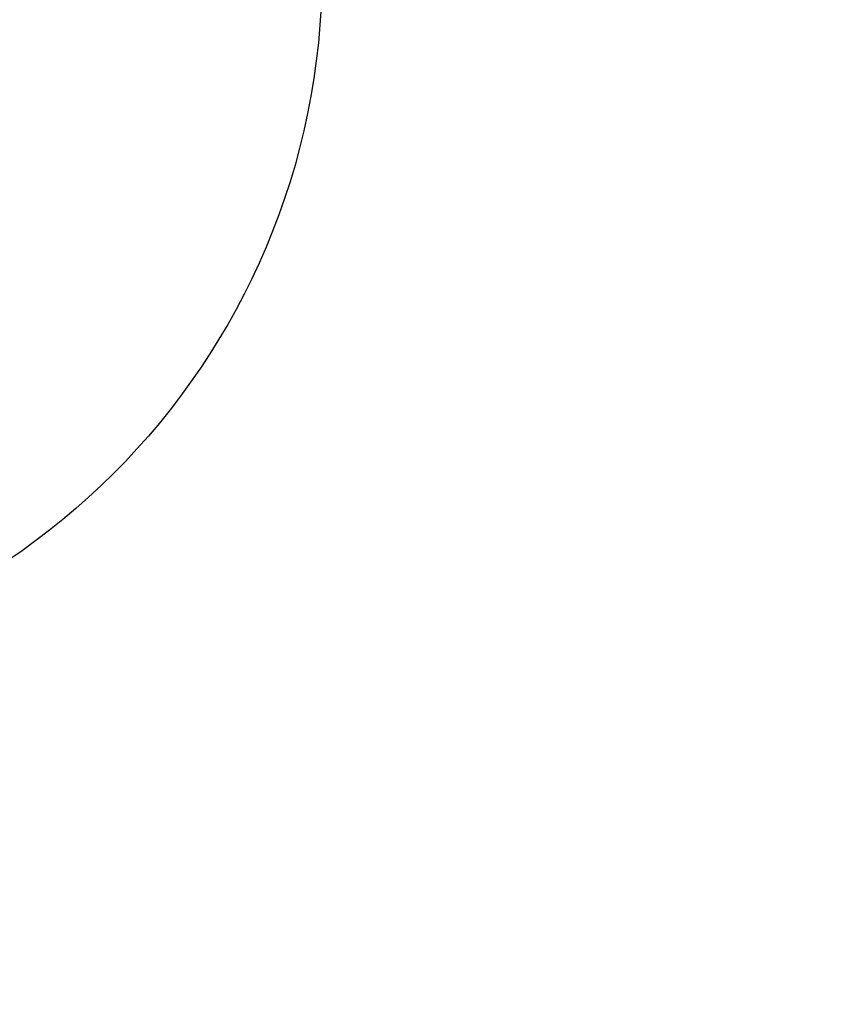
# Model space of a CAD drawing. Header units: millimetres. Extents: x 90 to 358, y 74 to 282.
# Tile 146 of 256: x 177.855 to 178.172, y 263.554 to 263.934. Entities that reach past the tile are written whole.
import ezdxf

# ---------------------------------------------------------------- set-up
doc = ezdxf.new("R2010")
doc.units = ezdxf.units.MM
doc.header["$LTSCALE"] = 23.1
doc.layers.add('20_ALL_FEATURES', color=7, linetype='CONTINUOUS')

msp = doc.modelspace()

# ---------------------------------------------------------------- linework, layer by layer
at = {"layer": '20_ALL_FEATURES'}
msp.add_circle((177.69667, 263.95352), 0.275, dxfattribs=at)
msp.add_arc((176.44411, 264.68399), 3.50773, 192.46437, 347.53566, dxfattribs=at)
for points, knots in [([(178.01273, 262.39931), (178.13461, 262.4736), (178.36875, 262.64312), (178.67839, 262.95111), (178.9394, 263.30775), (179.14307, 263.70195), (179.28363, 264.12415), (179.35696, 264.56542), (179.35987, 265.01629), (179.29262, 265.46439), (179.15746, 265.89907), (178.95594, 266.31094), (178.77996, 266.56289), (178.68233, 266.68156)], [0, 0, 0, 0, 0.087277, 0.175903, 0.266012, 0.356403, 0.446128, 0.537009, 0.628785, 0.720679, 0.812992, 0.906037, 1, 1, 1, 1]), ([(178.68273, 266.68113), (178.77777, 266.56528), (178.95094, 266.31865), (179.15133, 265.91359), (179.28834, 265.48223), (179.35847, 265.03446), (179.35852, 264.58156), (179.28683, 264.13646), (179.14637, 263.70973), (178.94151, 263.31142), (178.67902, 262.95201), (178.36851, 262.6431), (178.13439, 262.47327), (178.01275, 262.39932)], [0, 0, 0, 0, 0.091641, 0.183461, 0.275352, 0.367356, 0.45956, 0.551171, 0.641894, 0.733173, 0.823979, 0.912941, 1, 1, 1, 1]), ([(173.06911, 263.63842), (173.12308, 263.46169), (173.25942, 263.11556), (173.5415, 262.63465), (173.89413, 262.20376), (174.30802, 261.83322), (174.77432, 261.53321), (175.28176, 261.3083), (175.81844, 261.16311), (176.37213, 261.10304), (176.92815, 261.13105), (177.47186, 261.24476), (177.99093, 261.43926), (178.47357, 261.71045), (178.90824, 262.05484), (179.28584, 262.4632), (179.5969, 262.9266), (179.75427, 263.26469), (179.81911, 263.43863)], [0, 0, 0, 0, 0.062555, 0.125333, 0.188017, 0.250284, 0.312623, 0.374947, 0.437453, 0.50009, 0.562702, 0.625138, 0.687393, 0.749631, 0.811786, 0.874362, 0.937161, 1, 1, 1, 1]), ([(173.6468, 263.63555), (173.70967, 263.4875), (173.85895, 263.20104), (174.14959, 262.81474), (174.4975, 262.48023), (174.89522, 262.20653), (175.33186, 262.0017), (175.79434, 261.87432), (176.26923, 261.82602), (176.74374, 261.85685), (177.20369, 261.96486), (177.63248, 262.14454), (177.89228, 262.30814), (178.01273, 262.39931)], [0, 0, 0, 0, 0.092437, 0.184672, 0.276646, 0.368594, 0.460902, 0.55252, 0.642945, 0.733968, 0.824533, 0.913186, 1, 1, 1, 1])]:
    msp.add_open_spline(points, degree=3, knots=knots, dxfattribs=at)

doc.saveas('drawing.dxf')
